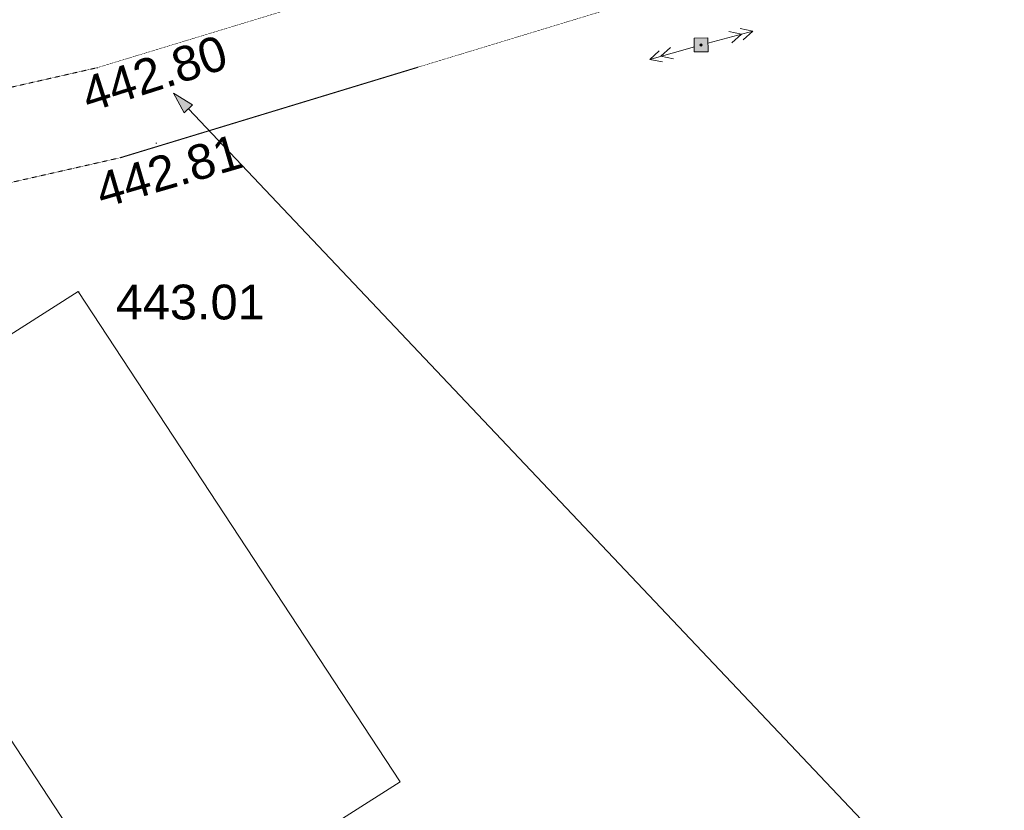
# Model space of a CAD drawing. Header units: millimetres. Extents: x 918404 to 1362154, y 4120617 to 4364104.
# Tile 168 of 256: x 1060104 to 1068582, y 4169400 to 4176211. Entities that reach past the tile are written whole.
import ezdxf

# ---------------------------------------------------------------- set-up
doc = ezdxf.new("R2010")
doc.units = ezdxf.units.MM
doc.header["$MEASUREMENT"] = 0
doc.linetypes.add('Д_ТРОТ_ТРУБА', pattern=[1.5, 0.75, -0.75])
for name, color, linetype, lineweight in [('(022) Возд. Линии_Ном._пера__240', 240, 'Continuous', 18), ('(022) Возд. Линии_Ном._пера__7', 7, 'Continuous', 18), ('0_Ном._пера__1', 1, 'Continuous', 18), ('0_Ном._пера__7', 7, 'Continuous', 18), ('ВЫСОТА_Ном._пера__7', 7, 'Continuous', 18), ('ТОЧКИ_Ном._пера__6', 6, 'Continuous', 18)]:
    doc.layers.add(name, color=color, linetype=linetype, lineweight=lineweight)
doc.styles.add('СГЕНЕРИР_СТИЛЬ_1', font='arial.ttf')

# ---------------------------------------------------------------- blocks, each defined once
blk = doc.blocks.new('Линия_153', base_point=(1067832.7, 4168811.5))
at = {"layer": '0_Ном._пера__1', "linetype": 'Continuous'}
blk.add_hatch(color=256, dxfattribs=at).paths.add_polyline_path([(1061428.3, 4175579.3), (1061520.2, 4175409.4), (1061592.9, 4175478.1)])
for p, q in [((1061428.3, 4175579.3), (1061592.9, 4175478.1)), ((1061428.3, 4175579.3), (1061520.2, 4175409.4)), ((1061592.9, 4175478.1), (1061520.2, 4175409.4)), ((1067832.7, 4168811.5), (1061556.5, 4175443.8))]:
    blk.add_line(p, q, dxfattribs=at)

msp = doc.modelspace()

# ---------------------------------------------------------------- hatches: boundary and pattern name
at = {"layer": '(022) Возд. Линии_Ном._пера__240', "linetype": 'Continuous'}
h = msp.add_hatch(color=256, dxfattribs=at)
h.paths.add_polyline_path([(1065910.2, 4176053.1), (1065912.6, 4175933.2), (1066032.6, 4175935.6), (1066030.2, 4176055.5)])
h.paths.add_polyline_path([(1065981.4, 4175994.4, -1), (1065961.4, 4175994.4, -1)], flags=0)
at = {"layer": '(022) Возд. Линии_Ном._пера__7', "linetype": 'Continuous'}
msp.add_hatch(color=256, dxfattribs=at).paths.add_polyline_path([(1065964, 4176001, 1), (1065978.8, 4175987.7, 1)])

# ---------------------------------------------------------------- linework, layer by layer
for p, q in [((1066029.4, 4176009.6), (1066416.2, 4176111.5)), ((1066319.5, 4176086.1), (1066210.1, 4176108.9)), ((1066319.5, 4176086.1), (1066235.5, 4176012.2)), ((1066416.2, 4176111.5), (1066306.8, 4176134.4)), ((1066416.2, 4176111.5), (1066332.2, 4176037.7)), ((1065913.7, 4175977.9), (1065529, 4175868.3)), ((1065529, 4175868.3), (1065611.5, 4175943.8)), ((1065625.2, 4175895.7), (1065707.6, 4175971.2)), ((1065529, 4175868.3), (1065638.9, 4175847.6)), ((1065625.2, 4175895.7), (1065735, 4175875))]:
    msp.add_line(p, q, dxfattribs=at)
at = {"layer": '(022) Возд. Линии_Ном._пера__7', "linetype": 'Continuous', "flags": 128}
msp.add_lwpolyline([(1066030.2, 4176055.5), (1065910.2, 4176053.1), (1065912.6, 4175933.2), (1066032.6, 4175935.6)], close=True, dxfattribs=at)
at = {"layer": '(022) Возд. Линии_Ном._пера__7', "linetype": 'Continuous'}
msp.add_circle((1065971.4, 4175994.4), 10, dxfattribs=at)
at = {"layer": '0_Ном._пера__7', "linetype": 'Д_ТРОТ_ТРУБА', "flags": 128}
for points in [[(1054151, 4174382.6), (1054267.3, 4174357.4), (1054390.4, 4174362.7), (1054578.9, 4174392.3), (1060768, 4175796.9), (1073122.5, 4179555.6), (1078444, 4182198.8)], [(1055172.7, 4173706.7), (1060973.3, 4175023.1), (1073418.9, 4178809.5), (1079212.4, 4181687.2)]]:
    msp.add_lwpolyline(points, dxfattribs=at)
at = {"layer": '0_Ном._пера__7', "linetype": 'Continuous', "flags": 128}
msp.add_lwpolyline([(1058410.6, 4172471.3), (1060608.2, 4173870.4), (1063379.4, 4169646.4), (1061181.8, 4168247.3)], close=True, dxfattribs=at)
at = {"layer": 'ТОЧКИ_Ном._пера__6', "linetype": 'Continuous'}
for p, q in [((1065971.4, 4175994.4), (1065981.4, 4175994.4)), ((1060768, 4175796.9), (1060778, 4175796.9)), ((1061275, 4175148.2), (1061285, 4175148.2)), ((1060605, 4173868.3), (1060615, 4173868.3))]:
    msp.add_line(p, q, dxfattribs=at)

# ---------------------------------------------------------------- block references
at = {"color": 1, "linetype": 'Continuous', "lineweight": 18}
msp.add_blockref('Линия_153', (1067832.7, 4168811.5), dxfattribs=at)

# ---------------------------------------------------------------- texts
at = {"layer": 'ВЫСОТА_Ном._пера__7', "linetype": 'Continuous', "char_height": 300, "attachment_point": 4, "style": 'СГЕНЕРИР_СТИЛЬ_1'}
for s, insert, rotation in [('{442.80}', (1060652.2, 4175551.9), 17.70195), ('{442.81}', (1060772.1, 4174727.2), 16.23701)]:
    msp.add_mtext(s, dxfattribs=dict(at, insert=insert, rotation=rotation))
at = {"layer": 'ВЫСОТА_Ном._пера__7', "linetype": 'Continuous', "insert": (1060931.7, 4173776.9), "char_height": 300, "attachment_point": 4, "style": 'СГЕНЕРИР_СТИЛЬ_1'}
msp.add_mtext('{443.01}', dxfattribs=at)

doc.saveas('drawing.dxf')
